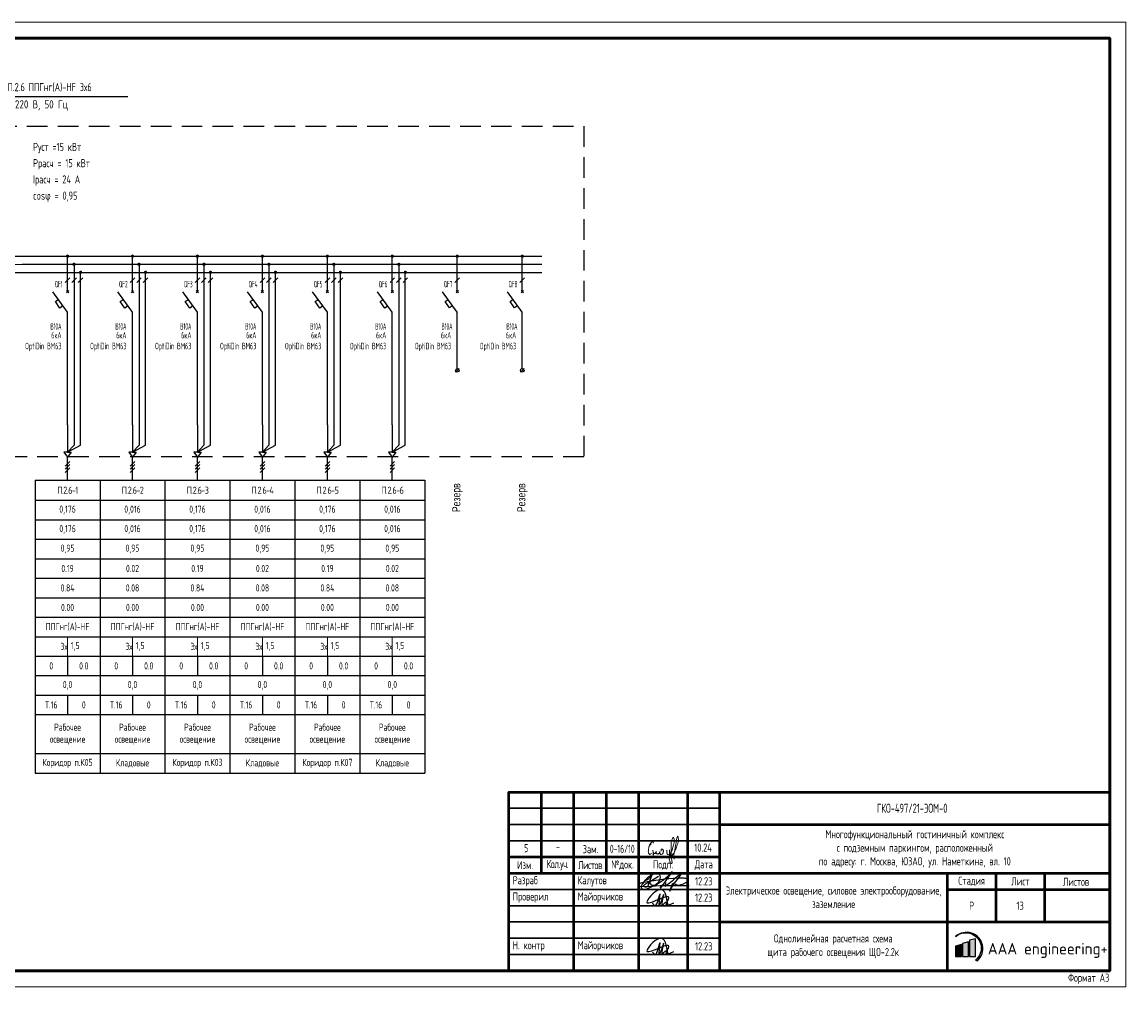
# Model space of a CAD drawing. Header units: millimetres. Extents: x -101899 to 582947, y -77476 to 345289.
# Tile 86 of 100: x 270945 to 304933, y -11013 to 18687. Entities that reach past the tile are written whole.
import ezdxf
from ezdxf.enums import TextEntityAlignment as Align

# ---------------------------------------------------------------- set-up
doc = ezdxf.new("R2010")
doc.units = ezdxf.units.MM
doc.linetypes.add('штриховая2', pattern=[9.525, 6.35, -3.175])
doc.layers.get('Defpoints').update_dxf_attribs({"color": 253})
for name, color, linetype, lineweight in [('$_ЭОМ_Текст', 7, 'Continuous', 9), ('текст', 7, 'Continuous', 20), ('ФОРМАТ', 7, 'Continuous', 18), ('ЭО', 1, 'Continuous', 20)]:
    doc.layers.add(name, color=color, linetype=linetype, lineweight=lineweight)
doc.layers.add('A-____-NOTE-TEXT', color=5, linetype='Continuous', lineweight=5, true_color=0x0000ff)
doc.layers.add('pecat', color=7, linetype='Continuous')
doc.styles.add('$_Electrical_gost', font='cs_gost2304.shx', dxfattribs={"width": 0.8})
doc.styles.add('1-125', font='Fokad_u.shx', dxfattribs={"width": 0.8, "height": 250})
doc.styles.add('Electrical_gost', font='cs_gost2304.shx', dxfattribs={"height": 250})
doc.styles.add('ЕСКД', font='cs_gost2304.shx', dxfattribs={"oblique": 15, "height": 2.5})
doc.styles.add('ЭН', font='GOST_Common.ttf')

# ---------------------------------------------------------------- blocks, each defined once
blk = doc.blocks.new('А.Майорчиков')
at = {"layer": 'pecat', "color": 0, "linetype": 'ByBlock', "lineweight": -2}
for points in [[(9.15, 0.19), (6.53, 5.2), (2.48, 0.9), (9.34, 2.54), (8.41, 0.28), (10.98, 0.93)], [(4.13, 0.87), (4.88, 0.03), (6.46, 3.37), (6.66, 3.84)], [(7.72, 3.61), (6.35, 0.21), (6.57, 3.01), (6.66, 3.84)], [(7.72, 3.61), (7.56, 0.35), (8.6, 1.07), (9.07, 0.08), (9.15, 0.19)]]:
    blk.add_spline(points, degree=3, dxfattribs=at)
blk = doc.blocks.new('Штамп 3')
at = {"true_color": 0x504d51}
h = blk.add_hatch(color=251, dxfattribs=at)
h.dxf.hatch_style = 1
h.paths.add_polyline_path([(137.54, 10.47, -1.033512), (143.66, 3.22), (144.25, 3.04, 1.014927)])
h = blk.add_hatch(color=251, dxfattribs=at)
h.dxf.hatch_style = 1
h.paths.add_polyline_path([(139.35, 8.01), (137.5, 7.53), (137.5, 4.41), (139.35, 4.41)])
at = {"true_color": 0x4b2401}
h = blk.add_hatch(color=38, dxfattribs=at)
h.dxf.hatch_style = 1
h.paths.add_polyline_path([(141.51, 8.85), (139.66, 8.38), (139.66, 4.41), (141.51, 4.41)])
at = {"true_color": 0x139b48}
h = blk.add_hatch(color=114, dxfattribs=at)
h.dxf.hatch_style = 1
h.paths.add_polyline_path([(143.68, 9.85), (141.83, 9.38), (141.83, 4.41), (143.68, 4.41)])
at = {"linetype": 'ByBlock', "lineweight": 25}
blk.add_line((135, 0), (135, 0), dxfattribs=at)
at = {"color": 5, "ltscale": 100}
for points in [[(43.28, 27.38, 0.103904), (43.61, 26.69, 0.235071), (44.38, 26.28, 0.161521), (45.57, 26.81, 0.128808), (46.54, 27.99, 0.085182), (46.66, 28.82, 0.175378), (46.38, 29.61, 0.191596), (45.16, 29.94, 0.119018), (43.97, 29.48, 0.027118), (42.7, 28.54, 0.092445), (41.23, 26.84, 0.062634), (40.74, 25.89, 0.335684), (40.97, 25.21, 0.174698), (42.44, 25.15), (44.15, 25.89, 0.034647), (46.69, 27.31), (47.64, 28), (48.92, 29.08), (50.31, 30.49), (47.42, 26.46), (46.54, 25.39), (48.03, 27.11, -0.763325), (48.26, 27.01, -0.065177), (48.21, 26.72), (48.01, 26.02, 0.052351), (49.3, 26.83), (50.32, 27.69, 0.026697), (51.22, 28.47), (52.49, 29.48), (53.41, 30.32), (52.14, 28.45), (50.92, 26.96), (50.06, 25.73), (49.59, 24.51), (50.42, 26.7, -0.553862), (51.03, 26.84, 0.092612), (51.49, 26.49, 0.087518), (52.39, 26.36, 0.069253), (53.77, 26.75), (54.45, 27.11, 0.092964), (55.08, 27.61, 0.484334), (54.76, 28.29, 0.050486), (53.71, 28.47, 0.039715), (52.14, 28.45), (49.26, 28.25), (47.98, 28.16), (43.93, 27.58), (40.97, 26.99), (40.04, 26.73, 0.32462), (39.87, 26.35, 0.275801), (40.35, 26.05), (42.4, 25.92), (46.49, 26.17), (48.37, 26.19), (50.82, 26.22), (52.6, 26.25), (55.53, 26.2)], [(41.88, 27.72, 0.186939), (44.01, 29.4, 0.016559), (42.83, 26.04, -0.458633), (41.69, 25.89, -0.463695), (41.8, 26.56), (43.59, 27.58), (46.05, 29.06)]]:
    blk.add_lwpolyline(points, format="xyb", dxfattribs=at)
at = {"color": 251, "true_color": 0x504d51}
blk.add_lwpolyline([(137.54, 10.47, -1.033512), (143.66, 3.22), (144.25, 3.04, 1.014927), (137.54, 10.47)], format="xyb", dxfattribs=at)
blk.add_lwpolyline([(137.5, 4.41), (139.35, 4.41), (139.35, 8.01), (137.5, 7.53)], close=True, dxfattribs=at)
at = {"color": 38, "true_color": 0x4b2401}
blk.add_lwpolyline([(139.66, 4.41), (141.51, 4.41), (141.51, 8.85), (139.66, 8.38)], close=True, dxfattribs=at)
at = {"color": 114, "true_color": 0x139b48}
blk.add_lwpolyline([(141.83, 4.41), (143.68, 4.41), (143.68, 9.85), (141.83, 9.38)], close=True, dxfattribs=at)
at = {"layer": 'A-____-NOTE-TEXT'}
for points, knots in [([(48.75, 37.09), (48.7, 37.05), (48.57, 36.95), (48.63, 36.52), (48.59, 36.03), (49.14, 35.51), (49.57, 35.95), (49.51, 36.46), (49.47, 37.89), (49.46, 36.19), (49.63, 35.67), (49.68, 35.38), (49.27, 35.28), (50.23, 36.8), (50.37, 37.75), (50.97, 39.29), (50.92, 41.89), (49.94, 39.75), (50.01, 38.17), (49.88, 35.84), (50.17, 34.09), (50.27, 33.12), (49.99, 32.66), (49.36, 34.06), (49.38, 34.61), (49.34, 35.4), (50.05, 35.34), (50.78, 36.08), (51.39, 37.28), (51.82, 38.53), (52.18, 39.71), (52.33, 40.51), (51.91, 41.77), (51.4, 38.97), (51.25, 37.73), (50.74, 35.55), (50.86, 34.63), (50.91, 34.28)], [0, 0, 0, 0, 0.171393, 0.462094, 1.155737, 1.720369, 2.134476, 2.581555, 3.413728, 4.727463, 4.955197, 5.268252, 5.386123, 5.974734, 8.275816, 9.709852, 11.379458, 12.738559, 14.08585, 16.758326, 19.400492, 19.4584, 19.701898, 20.658885, 22.005926, 22.211787, 22.746414, 23.520346, 25.302356, 26.708962, 27.532365, 28.93512, 29.430518, 30.452004, 33.845551, 35.598043, 36.6598, 36.6598, 36.6598, 36.6598]), ([(44.53, 39.28), (44.49, 39.43), (44.4, 39.78), (44.11, 39.68), (43.84, 39.45), (43.63, 39.23), (43.58, 38.99), (43.67, 38.54), (43.83, 38.88), (43.61, 39.2), (43.45, 39.01), (43.3, 38.55), (43.18, 38.23), (43.08, 37.93), (43.03, 37.52), (42.98, 37.09), (42.91, 36.62), (42.96, 36.22), (43.17, 35.89), (43.48, 35.7), (43.74, 35.95), (43.88, 36.08)], [0, 0, 0, 0, 0.00156145, 0.00237391, 0.00318637, 0.00426225, 0.00533812, 0.00576408, 0.00720477, 0.00786618, 0.00889718, 0.00992817, 0.01103358, 0.01213898, 0.01353242, 0.01492586, 0.01652142, 0.01811698, 0.01894265, 0.01976832, 0.02164005, 0.02164005, 0.02164005, 0.02164005]), ([(44.33, 37.12), (44.34, 36.99), (44.39, 36.61), (44.46, 36.08), (44.5, 35.72), (44.52, 35.51), (44.45, 35.73), (44.39, 36.07), (44.41, 36.29), (44.58, 36.24), (44.82, 36.11), (45.03, 36.08), (45.22, 36.26), (45.35, 36.56), (45.44, 36.91), (45.38, 36.75), (45.33, 36.42), (45.33, 36.24), (45.46, 36.06), (45.66, 35.94), (45.87, 35.9), (46.09, 35.95), (46.27, 36.07), (46.39, 36.24), (46.45, 36.44), (46.49, 36.8), (46.47, 36.56), (46.49, 36.24), (46.53, 36.04), (46.62, 35.87), (46.81, 35.79), (47.06, 35.82), (47.27, 35.92), (47.4, 36.07), (47.48, 36.24), (47.53, 36.42), (47.56, 36.6), (47.58, 36.79), (47.57, 36.99), (47.51, 37.17), (47.4, 37.33), (47.22, 37.47), (47, 37.39), (46.85, 37.11), (46.88, 36.89), (46.89, 36.76)], [0, 0, 0, 0, 0.00129405, 0.00258809, 0.00323512, 0.00420565, 0.00547717, 0.00607914, 0.0066811, 0.00758406, 0.00823518, 0.00880474, 0.0093743, 0.01024675, 0.01089139, 0.01218066, 0.01264098, 0.01336454, 0.01415422, 0.01479727, 0.01544031, 0.01613694, 0.01683356, 0.01735602, 0.01787849, 0.01835135, 0.01966146, 0.0200997, 0.02060927, 0.02137362, 0.02213797, 0.02294275, 0.02354633, 0.0242984, 0.02484929, 0.02540017, 0.02595105, 0.02656826, 0.02718548, 0.0278027, 0.02841992, 0.02901094, 0.02976194, 0.0305756, 0.03182741, 0.03182741, 0.03182741, 0.03182741])]:
    blk.add_open_spline(points, degree=3, knots=knots, dxfattribs=at)
at = {"layer": 'ФОРМАТ', "lineweight": 50}
for p, q in [((10, 55), (10, 30)), ((20, 0), (20, 55)), ((30, 55), (30, 30)), ((40, 0), (40, 55)), ((55, 55), (55, 0)), ((65, 0), (65, 55)), ((65, 45), (185, 45)), ((0, 35), (65, 35)), ((0, 30), (185, 30)), ((135, 30), (135, 0)), ((150, 15), (150, 30)), ((164.88, 30), (164.88, 15)), ((135, 25), (185, 25)), ((65, 15), (185, 15))]:
    blk.add_line(p, q, dxfattribs=at)
at = {"layer": 'ФОРМАТ', "lineweight": 30}
for p, q in [((0, 50), (65, 50)), ((0, 45), (65, 45)), ((0, 40), (65, 40)), ((0, 25), (65, 25)), ((0, 20), (65, 20)), ((0, 15), (65, 15)), ((0, 10), (65, 10)), ((0, 5), (65, 5))]:
    blk.add_line(p, q, dxfattribs=at)
at = {"layer": 'ФОРМАТ', "lineweight": 15}
blk.add_line((150, 30), (135, 30), dxfattribs=at)
at = {"layer": 'ФОРМАТ', "lineweight": 50}
blk.add_lwpolyline([(185, 0), (0, 0), (0, 55), (185, 55)], close=True, dxfattribs=at)
at = {"color": 5, "ltscale": 100, "xscale": 0.96, "yscale": 0.96, "zscale": 0.96}
for p in [(40.23, 20), (40.23, 5)]:
    blk.add_blockref('А.Майорчиков', p, dxfattribs=at)
at = {"insert": (147.49, 8.5), "char_height": 3.5, "attachment_point": 1, "style": 'ЭН'}
blk.add_mtext('AAA engineering+', dxfattribs=at)
at = {"layer": 'текст', "char_height": 2.5, "style": '$_Electrical_gost'}
for s, insert, width, attachment_point in [('{\\H1.125x;ГКО-497/21-ЭОМ-0}', (113.3, 50), 34.3745, 4), ('Многофункциональный гостиничный комплекс\\Pс подземным паркингом, расположенный\\Pпо адресу: г. Москва, ЮЗАО, ул. Наметкина, вл. 10', (125, 37.5), 109.4637, 5), ('-', (14.48, 39.38), 2.8011, 1), ('Зам.', (22.74, 37.41), 5.9535, 4), ('{\\W0.7;0-16/10}', (31.1, 37.51), 7.9811, 4), ('Изм.', (5, 32.5), 10, 5), ('№док.', (35, 32.5), 10, 5), ('Подп.', (47.5, 32.5), 15, 5), ('Дата', (60, 32.5), 10, 5), ('{\\T0.9;Кол.уч.}', (15, 32.5), 10, 5), ('{\\T0.9;Листов}', (25, 32.5), 10, 5), (' Разраб', (0, 27.5), 20, 4), (' Калутов', (20, 27.5), 20, 4), ('{\\W0.9;12.23}', (60, 27.5), 10, 5), ('Стадия', (142.5, 27.5), 15, 5), ('Лист', (157.5, 27.5), 15, 5), ('Листов', (174.63, 27.37), 20, 5), (' Проверил', (0, 22.5), 20, 4), ('{\\W0.9;12.23}', (60, 22.5), 10, 5), ('Электрическое освещение, силовое электрооборудование,\\Pзаземление', (100, 22.58), 70, 5), (' Майорчиков', (20, 22.5), 20, 4), ('Р', (142.5, 20), 15, 5), (' Н. контр', (0, 7.5), 20, 4), (' Майорчиков', (20, 7.5), 20, 4), ('{\\W0.9;12.23}', (60, 7.5), 10, 5)]:
    blk.add_mtext(s, dxfattribs=dict(at, insert=insert, width=width, attachment_point=attachment_point))
at = {"layer": 'текст', "char_height": 2.5, "attachment_point": 1, "style": '$_Electrical_gost'}
for s, width, insert in [('\\pxsm1.5;5', 2.5, (4.66, 38.96)), ('\\pxsm1.5;10.24', 5.8481, (57.1, 39.14))]:
    blk.add_mtext_dynamic_manual_height_columns(s, width=width, gutter_width=1000, heights=[0], dxfattribs=dict(at, insert=insert))
blk = doc.blocks.new('*U363')
for points in [[(48.13, 69.13, 1), (49.19, 69.13, 1)], [(50.18, 66.48, 1), (51.24, 66.48, 1)], [(52.18, 63.99, 1), (53.24, 63.99, 1)]]:
    blk.add_hatch(color=256).paths.add_polyline_path(points)
for p, q in [((47.96, 123.98), (49.38, 125.39)), ((47.96, 123.27), (49.38, 124.69)), ((47.96, 122.56), (49.38, 123.98)), ((47.99, 117.42), (49.47, 118.91)), ((48.73, 118.16), (92.52, 118.16)), ((50.73, 104.04), (48.73, 106.48)), ((48.73, 106.48), (52.73, 104.04)), ((50.79, 66.47), (50.73, 104.04)), ((52.73, 104.04), (52.71, 63.99)), ((48.03, 93.66), (49.44, 95.08)), ((50.03, 93.66), (51.44, 95.08)), ((52.03, 93.66), (53.44, 95.08)), ((48.69, 82.23), (44.13, 88.52)), ((48.23, 89.53), (49.23, 89.53)), ((48.64, 69.03), (48.69, 82.23)), ((47.98, 74.72), (49.39, 76.14)), ((30.96, 68.39), (32.45, 69.87)), ((30.96, 65.68), (32.45, 67.17)), ((30.96, 63.26), (32.45, 64.75))]:
    blk.add_line(p, q)
at = {"ltscale": 400}
for p, q in [((21.81, 69.13), (60, 68.99)), ((21.81, 66.43), (60, 66.49)), ((21.81, 64.01), (60, 63.99))]:
    blk.add_line(p, q, dxfattribs=at)
for points in [[(9.88, 135.99), (-0.12, 135.99), (-0.06, 108.99), (9.94, 108.99)], [(9.94, 108.99), (-0.06, 108.99), (0, 70.99), (10, 70.99)], [(10, 70.99), (0, 70.99), (0, 60.99), (10, 60.99)], [(10, 60.99), (0, 60.99), (0, 20.99), (10, 20.99)], [(10, 20.99), (0, 20.99), (0, 0), (10, 0)]]:
    blk.add_lwpolyline(points, close=True)
for points in [[(48.73, 108.36), (48.77, 131.6)], [(48.73, 106.48), (48.73, 89.53)]]:
    blk.add_lwpolyline(points)
blk.add_circle((48.73, 89.03), 0.5)
at = {"layer": 'ЭО', "color": 7, "lineweight": 20}
for p, q in [((47.65, 106.48), (48.73, 108.36)), ((49.82, 106.48), (47.65, 106.48)), ((48.73, 108.36), (49.82, 106.48))]:
    blk.add_line(p, q, dxfattribs=at)
at = {"style": 'ЕСКД'}
blk.add_text('220 В, 50 Гц', height=2.5, dxfattribs=at).set_placement((74.11, 113.73), align=Align.BOTTOM_RIGHT)
for s, p in [('L', (18.15, 68.31)), ('РЕ', (17.41, 63.13)), ('N', (17.97, 65.71))]:
    blk.add_text(s, height=1.71, dxfattribs=at).set_placement(p)
at = {"char_height": 2.5, "attachment_point": 5, "rotation": 90, "style": 'Electrical_gost'}
for s, insert, width in [('{\\W0.9;Параметры питающей линии}', (4.91, 122.49), 27.0004), ('Вводной аппарат', (4.94, 90.99), 40.0004), ('Аппараты защиты отходящих линий', (5, 40.99), 40), ('Аппараты     управления', (5, 10.49), 20.9858)]:
    blk.add_mtext(s, dxfattribs=dict(at, insert=insert, width=width))
at = {"insert": (5, 65.99), "char_height": 2.5, "width": 10, "attachment_point": 5, "style": 'Electrical_gost'}
blk.add_mtext('{\\W0.6;Сборные шины}', dxfattribs=at)
at = {"style": 'Electrical_gost', "width": 0.8, "flags": 8}
for tag, p in [('ПАРАМЕТРЫ_ПИТАЮЩЕГО_КАБЕЛЯ', (55.52, 119.03)), ('НАИМЕНОВАНИЕ_ЩИТА', (18.8, 100)), ('УСТАНОВЛЕННАЯ_МОЩНОСТЬ', (63.39, 100.63)), ('РАСЧЕТНАЯ_МОЩНОСТЬ', (63.39, 95.63)), ('IP_ЩИТА', (18.8, 95)), ('РАСЧЕТНЫЙ_ТОК', (63.39, 90.63)), ('COSΦ', (63.39, 85.63))]:
    blk.add_attdef(tag, text='', height=2.5, dxfattribs=at).set_placement(p, align=Align.BOTTOM_LEFT)
for tag, p in [('QS', (46.87, 91.89)), ('QS_ТОК', (46.82, 79.77)), ('QS_МАРКА', (46.82, 73.77))]:
    blk.add_attdef(tag, text='', height=2.5, dxfattribs=at).set_placement(p, align=Align.MIDDLE_RIGHT)
blk = doc.blocks.new('*U98')
at = {"layer": 'ФОРМАТ'}
blk.add_lwpolyline([(0, 297), (420, 297), (420, 0), (0, 0)], close=True, dxfattribs=at)
at = {"layer": 'ФОРМАТ', "lineweight": 53}
blk.add_lwpolyline([(20, 5), (415, 5), (415, 292), (20, 292)], close=True, dxfattribs=at)
at = {"layer": 'ФОРМАТ', "lineweight": 15, "insert": (414.88, 2.5), "char_height": 2.5, "width": 50, "attachment_point": 6, "style": '$_Electrical_gost'}
blk.add_mtext('\\pxi2;Формат А3', dxfattribs=at)
blk = doc.blocks.new('*U354')
for points in [[(13.47, 68.99, 1), (14.53, 68.99, 1)], [(15.47, 66.49, 1), (16.53, 66.49, 1)], [(17.49, 64.04, 1), (18.55, 64.04, 1)]]:
    blk.add_hatch(color=256).paths.add_polyline_path(points)
at = {"ltscale": 400}
for p, q in [((0, 68.99), (20, 68.99)), ((0, 66.49), (20, 66.49)), ((0, 63.99), (20, 63.99))]:
    blk.add_line(p, q, dxfattribs=at)
for p, q in [((13.65, 57.67), (14.35, 58.38)), ((13.65, 58.38), (14.35, 57.67)), ((14, 31), (14, 38.3)), ((14, 17.1), (14, 31)), ((14, 17.1), (14, 8.7)), ((14, 0), (14, 7.11))]:
    blk.add_line(p, q)
for points in [[(14, 58.03), (14, 68.99)], [(16, 66.49), (16, 10.81), (14, 8.7), (18, 10.81), (18, 63.99)], [(13.29, 60.87), (14.71, 62.28)], [(15.29, 60.87), (16.71, 62.28)], [(17.29, 60.87), (18.71, 62.28)], [(14, 38.3), (14, 51.74), (9.45, 58.03)], [(12.58, 53.71), (11.65, 53.04), (10.24, 55.02), (11.15, 55.68)], [(14, 8.7), (12.87, 8.7), (14, 7.11)], [(14, 8.7), (15.13, 8.7), (14, 7.11)], [(13.29, 4.4), (14.71, 5.82)], [(13.29, 3.4), (14.71, 4.82)], [(13.29, 2.4), (14.71, 3.82)]]:
    blk.add_lwpolyline(points)
at = {"style": 'Electrical_gost', "width": 0.6, "flags": 8}
blk.add_attdef('ФАЗА', text='', height=2.5, dxfattribs=at).set_placement((14, 69.51), align=Align.BOTTOM_CENTER)
for tag, p in [('QF', (12.5, 60.39)), ('ХАРАКТЕРИСТИКА_И_ТОК', (12.14, 47.37)), ('ОТКЛЮЧАЮЩАЯ_СПОСОБНОСТЬ', (12.14, 43.87)), ('МАРКА', (12.14, 40.37))]:
    blk.add_attdef(tag, text='', height=2, dxfattribs=at).set_placement(p, align=Align.MIDDLE_RIGHT)
blk = doc.blocks.new('*T333')
at = {"color": 0, "linetype": 'ByBlock', "lineweight": -2, "transparency": 16777216}
for p, q in [((0, 0), (2000, 0)), ((0, 0), (0, -9013)), ((2000, 0), (2000, -9013)), ((0, -613), (2000, -613)), ((0, -1213), (2000, -1213)), ((0, -1813), (2000, -1813)), ((0, -2413), (2000, -2413)), ((0, -3013), (2000, -3013)), ((0, -3613), (2000, -3613)), ((0, -4213), (2000, -4213)), ((0, -4813), (2000, -4813)), ((0, -5413), (2000, -5413)), ((1000, -5413), (1000, -6013)), ((0, -6013), (2000, -6013)), ((0, -6613), (2000, -6613)), ((1000, -6613), (1000, -7213)), ((0, -7213), (2000, -7213)), ((0, -8413), (2000, -8413)), ((0, -9013), (2000, -9013))]:
    blk.add_line(p, q, dxfattribs=at)
at = {"layer": 'Defpoints', "color": 8, "linetype": 'ByBlock', "lineweight": 0, "transparency": 16777216}
blk.add_line((1000, -4813), (1000, -5413), dxfattribs=at)
at = {"color": 0, "transparency": 16777216, "char_height": 220, "style": '$_Electrical_gost'}
for s, insert, width, attachment_point in [('{\\W1;\\T0.75;П.2.6-1}', (1000, -306), 2000, 5), ('0,176', (1000, -913), 1900, 5), ('0,176', (1000, -1513), 1900, 5), ('0,95', (1000, -2113), 1999, 5), ('0.19', (1000, -2713), 1999, 5), ('0.84', (1000, -3313), 1999, 5), ('0.00', (1000, -3913), 1999, 5), ('ППГнг(А)-HF', (1000, -4513), 1900, 5), ('3х', (999, -5113), 998, 6), ('1,5', (1100, -5113), 800, 4), ('0', (500, -5713), 999, 5), ('0.0', (1500, -5713), 999, 5), ('0,0', (1000, -6313), 1999, 5), ('Т.16', (500, -6913), 999, 5), ('0', (1500, -6913), 999, 5), ('Рабочее\\Pосвещение', (1000, -7813), 1900, 5), ('Коридор п.К05', (1000, -8713), 1900, 5)]:
    blk.add_mtext(s, dxfattribs=dict(at, insert=insert, width=width, attachment_point=attachment_point))
blk = doc.blocks.new('*T334')
at = {"color": 0, "linetype": 'ByBlock', "lineweight": -2, "transparency": 16777216}
for p, q in [((0, 0), (2000, 0)), ((0, 0), (0, -9013)), ((2000, 0), (2000, -9013)), ((0, -613), (2000, -613)), ((0, -1213), (2000, -1213)), ((0, -1813), (2000, -1813)), ((0, -2413), (2000, -2413)), ((0, -3013), (2000, -3013)), ((0, -3613), (2000, -3613)), ((0, -4213), (2000, -4213)), ((0, -4813), (2000, -4813)), ((0, -5413), (2000, -5413)), ((1000, -5413), (1000, -6013)), ((0, -6013), (2000, -6013)), ((0, -6613), (2000, -6613)), ((1000, -6613), (1000, -7213)), ((0, -7213), (2000, -7213)), ((0, -8413), (2000, -8413)), ((0, -9013), (2000, -9013))]:
    blk.add_line(p, q, dxfattribs=at)
at = {"layer": 'Defpoints', "color": 8, "linetype": 'ByBlock', "lineweight": 0, "transparency": 16777216}
blk.add_line((1000, -4813), (1000, -5413), dxfattribs=at)
at = {"color": 0, "transparency": 16777216, "char_height": 220, "style": '$_Electrical_gost'}
for s, insert, width, attachment_point in [('{\\W1;\\T0.75;П.2.6-2}', (1000, -306), 2000, 5), ('0,016', (1000, -913), 1900, 5), ('0,016', (1000, -1513), 1900, 5), ('0,95', (1000, -2113), 1999, 5), ('0.02', (1000, -2713), 1999, 5), ('0.08', (1000, -3313), 1999, 5), ('0.00', (1000, -3913), 1999, 5), ('ППГнг(А)-HF', (1000, -4513), 1900, 5), ('3х', (999, -5113), 998, 6), ('1,5', (1100, -5113), 800, 4), ('0', (500, -5713), 999, 5), ('0.0', (1500, -5713), 999, 5), ('0,0', (1000, -6313), 1999, 5), ('Т.16', (500, -6913), 999, 5), ('0', (1500, -6913), 999, 5), ('Рабочее\\Pосвещение', (1000, -7813), 1900, 5), ('Кладовые', (1000, -8713), 1900, 5)]:
    blk.add_mtext(s, dxfattribs=dict(at, insert=insert, width=width, attachment_point=attachment_point))
blk = doc.blocks.new('*T337')
at = {"color": 0, "linetype": 'ByBlock', "lineweight": -2, "transparency": 16777216}
for p, q in [((0, 0), (2000, 0)), ((0, 0), (0, -9013)), ((2000, 0), (2000, -9013)), ((0, -613), (2000, -613)), ((0, -1213), (2000, -1213)), ((0, -1813), (2000, -1813)), ((0, -2413), (2000, -2413)), ((0, -3013), (2000, -3013)), ((0, -3613), (2000, -3613)), ((0, -4213), (2000, -4213)), ((0, -4813), (2000, -4813)), ((0, -5413), (2000, -5413)), ((1000, -5413), (1000, -6013)), ((0, -6013), (2000, -6013)), ((0, -6613), (2000, -6613)), ((1000, -6613), (1000, -7213)), ((0, -7213), (2000, -7213)), ((0, -8413), (2000, -8413)), ((0, -9013), (2000, -9013))]:
    blk.add_line(p, q, dxfattribs=at)
at = {"layer": 'Defpoints', "color": 8, "linetype": 'ByBlock', "lineweight": 0, "transparency": 16777216}
blk.add_line((1000, -4813), (1000, -5413), dxfattribs=at)
at = {"color": 0, "transparency": 16777216, "char_height": 220, "style": '$_Electrical_gost'}
for s, insert, width, attachment_point in [('{\\W1;\\T0.75;П.2.6-3}', (1000, -306), 2000, 5), ('0,176', (1000, -913), 1900, 5), ('0,176', (1000, -1513), 1900, 5), ('0,95', (1000, -2113), 1999, 5), ('0.19', (1000, -2713), 1999, 5), ('0.84', (1000, -3313), 1999, 5), ('0.00', (1000, -3913), 1999, 5), ('ППГнг(А)-HF', (1000, -4513), 1900, 5), ('3х', (999, -5113), 998, 6), ('1,5', (1100, -5113), 800, 4), ('0', (500, -5713), 999, 5), ('0.0', (1500, -5713), 999, 5), ('0,0', (1000, -6313), 1999, 5), ('Т.16', (500, -6913), 999, 5), ('0', (1500, -6913), 999, 5), ('Рабочее\\Pосвещение', (1000, -7813), 1900, 5), ('Коридор п.К03', (1000, -8713), 1900, 5)]:
    blk.add_mtext(s, dxfattribs=dict(at, insert=insert, width=width, attachment_point=attachment_point))
blk = doc.blocks.new('*T338')
at = {"color": 0, "linetype": 'ByBlock', "lineweight": -2, "transparency": 16777216}
for p, q in [((0, 0), (2000, 0)), ((0, 0), (0, -9013)), ((2000, 0), (2000, -9013)), ((0, -613), (2000, -613)), ((0, -1213), (2000, -1213)), ((0, -1813), (2000, -1813)), ((0, -2413), (2000, -2413)), ((0, -3013), (2000, -3013)), ((0, -3613), (2000, -3613)), ((0, -4213), (2000, -4213)), ((0, -4813), (2000, -4813)), ((0, -5413), (2000, -5413)), ((1000, -5413), (1000, -6013)), ((0, -6013), (2000, -6013)), ((0, -6613), (2000, -6613)), ((1000, -6613), (1000, -7213)), ((0, -7213), (2000, -7213)), ((0, -8413), (2000, -8413)), ((0, -9013), (2000, -9013))]:
    blk.add_line(p, q, dxfattribs=at)
at = {"layer": 'Defpoints', "color": 8, "linetype": 'ByBlock', "lineweight": 0, "transparency": 16777216}
blk.add_line((1000, -4813), (1000, -5413), dxfattribs=at)
at = {"color": 0, "transparency": 16777216, "char_height": 220, "style": '$_Electrical_gost'}
for s, insert, width, attachment_point in [('{\\W1;\\T0.75;П.2.6-4}', (1000, -306), 2000, 5), ('0,016', (1000, -913), 1900, 5), ('0,016', (1000, -1513), 1900, 5), ('0,95', (1000, -2113), 1999, 5), ('0.02', (1000, -2713), 1999, 5), ('0.08', (1000, -3313), 1999, 5), ('0.00', (1000, -3913), 1999, 5), ('ППГнг(А)-HF', (1000, -4513), 1900, 5), ('3х', (999, -5113), 998, 6), ('1,5', (1100, -5113), 800, 4), ('0', (500, -5713), 999, 5), ('0.0', (1500, -5713), 999, 5), ('0,0', (1000, -6313), 1999, 5), ('Т.16', (500, -6913), 999, 5), ('0', (1500, -6913), 999, 5), ('Рабочее\\Pосвещение', (1000, -7813), 1900, 5), ('Кладовые', (1000, -8713), 1900, 5)]:
    blk.add_mtext(s, dxfattribs=dict(at, insert=insert, width=width, attachment_point=attachment_point))
blk = doc.blocks.new('*T335')
at = {"color": 0, "linetype": 'ByBlock', "lineweight": -2, "transparency": 16777216}
for p, q in [((0, 0), (2000, 0)), ((0, 0), (0, -9013)), ((2000, 0), (2000, -9013)), ((0, -613), (2000, -613)), ((0, -1213), (2000, -1213)), ((0, -1813), (2000, -1813)), ((0, -2413), (2000, -2413)), ((0, -3013), (2000, -3013)), ((0, -3613), (2000, -3613)), ((0, -4213), (2000, -4213)), ((0, -4813), (2000, -4813)), ((0, -5413), (2000, -5413)), ((1000, -5413), (1000, -6013)), ((0, -6013), (2000, -6013)), ((0, -6613), (2000, -6613)), ((1000, -6613), (1000, -7213)), ((0, -7213), (2000, -7213)), ((0, -8413), (2000, -8413)), ((0, -9013), (2000, -9013))]:
    blk.add_line(p, q, dxfattribs=at)
at = {"layer": 'Defpoints', "color": 8, "linetype": 'ByBlock', "lineweight": 0, "transparency": 16777216}
blk.add_line((1000, -4813), (1000, -5413), dxfattribs=at)
at = {"color": 0, "transparency": 16777216, "char_height": 220, "style": '$_Electrical_gost'}
for s, insert, width, attachment_point in [('{\\W1;\\T0.75;П.2.6-5}', (1000, -306), 2000, 5), ('0,176', (1000, -913), 1900, 5), ('0,176', (1000, -1513), 1900, 5), ('0,95', (1000, -2113), 1999, 5), ('0.19', (1000, -2713), 1999, 5), ('0.84', (1000, -3313), 1999, 5), ('0.00', (1000, -3913), 1999, 5), ('ППГнг(А)-HF', (1000, -4513), 1900, 5), ('3х', (999, -5113), 998, 6), ('1,5', (1100, -5113), 800, 4), ('0', (500, -5713), 999, 5), ('0.0', (1500, -5713), 999, 5), ('0,0', (1000, -6313), 1999, 5), ('Т.16', (500, -6913), 999, 5), ('0', (1500, -6913), 999, 5), ('Рабочее\\Pосвещение', (1000, -7813), 1900, 5), ('Коридор п.К07', (1000, -8713), 1900, 5)]:
    blk.add_mtext(s, dxfattribs=dict(at, insert=insert, width=width, attachment_point=attachment_point))
blk = doc.blocks.new('*T336')
at = {"color": 0, "linetype": 'ByBlock', "lineweight": -2, "transparency": 16777216}
for p, q in [((0, 0), (2000, 0)), ((0, 0), (0, -9013)), ((2000, 0), (2000, -9013)), ((0, -613), (2000, -613)), ((0, -1213), (2000, -1213)), ((0, -1813), (2000, -1813)), ((0, -2413), (2000, -2413)), ((0, -3013), (2000, -3013)), ((0, -3613), (2000, -3613)), ((0, -4213), (2000, -4213)), ((0, -4813), (2000, -4813)), ((0, -5413), (2000, -5413)), ((1000, -5413), (1000, -6013)), ((0, -6013), (2000, -6013)), ((0, -6613), (2000, -6613)), ((1000, -6613), (1000, -7213)), ((0, -7213), (2000, -7213)), ((0, -8413), (2000, -8413)), ((0, -9013), (2000, -9013))]:
    blk.add_line(p, q, dxfattribs=at)
at = {"layer": 'Defpoints', "color": 8, "linetype": 'ByBlock', "lineweight": 0, "transparency": 16777216}
blk.add_line((1000, -4813), (1000, -5413), dxfattribs=at)
at = {"color": 0, "transparency": 16777216, "char_height": 220, "style": '$_Electrical_gost'}
for s, insert, width, attachment_point in [('{\\W1;\\T0.75;П.2.6-6}', (1000, -306), 2000, 5), ('0,016', (1000, -913), 1900, 5), ('0,016', (1000, -1513), 1900, 5), ('0,95', (1000, -2113), 1999, 5), ('0.02', (1000, -2713), 1999, 5), ('0.08', (1000, -3313), 1999, 5), ('0.00', (1000, -3913), 1999, 5), ('ППГнг(А)-HF', (1000, -4513), 1900, 5), ('3х', (999, -5113), 998, 6), ('1,5', (1100, -5113), 800, 4), ('0', (500, -5713), 999, 5), ('0.0', (1500, -5713), 999, 5), ('0,0', (1000, -6313), 1999, 5), ('Т.16', (500, -6913), 999, 5), ('0', (1500, -6913), 999, 5), ('Рабочее\\Pосвещение', (1000, -7813), 1900, 5), ('Кладовые', (1000, -8713), 1900, 5)]:
    blk.add_mtext(s, dxfattribs=dict(at, insert=insert, width=width, attachment_point=attachment_point))

msp = doc.modelspace()

# ---------------------------------------------------------------- hatches: boundary and pattern name
for points in [[(284292.5, 11480.3, 1), (284398.3, 11480.3, 1)], [(286292.5, 11480.3, 1), (286398.3, 11480.3, 1)]]:
    msp.add_hatch(color=256).paths.add_polyline_path(points)

# ---------------------------------------------------------------- linework, layer by layer
at = {"ltscale": 400}
for p, q in [((282945.4, 11480.3), (284945.4, 11480.3)), ((282945.4, 11230.3), (284945.4, 11230.3)), ((284945.4, 11480.3), (286945.4, 11480.3)), ((284945.4, 11230.3), (286945.4, 11230.3)), ((282945.4, 10980.3), (284945.4, 10980.3)), ((284945.4, 10980.3), (286945.4, 10980.3))]:
    msp.add_line(p, q, dxfattribs=at)
for p, q in [((284310, 10349.1), (284380.7, 10419.8)), ((284310, 10419.8), (284380.7, 10349.1)), ((286310, 10349.1), (286380.7, 10419.8)), ((286310, 10419.8), (286380.7, 10349.1)), ((284345.4, 8020), (284345.4, 8411.5)), ((286345.4, 8020), (286345.4, 8411.5))]:
    msp.add_line(p, q)
at = {"linetype": 'штриховая2', "ltscale": 100}
msp.add_lwpolyline([(266334.1, 15480.3), (288242.1, 15480.3), (288242.1, 5299.5), (266334.1, 5299.5)], close=True, dxfattribs=at)
for points in [[(284345.4, 10384.5), (284345.4, 11480.3)], [(286345.4, 10384.5), (286345.4, 11480.3)], [(284274.7, 10668.4), (284416.1, 10809.8)], [(286274.7, 10668.4), (286416.1, 10809.8)], [(284345.4, 8411.5), (284345.4, 9755.8), (283890.1, 10384.5)], [(286345.4, 8411.5), (286345.4, 9755.8), (285890.1, 10384.5)], [(284203.1, 9952.3), (284110.3, 9886), (283969.4, 10083.3), (284060.4, 10149.3)], [(286203.1, 9952.3), (286110.3, 9886), (285969.4, 10083.3), (286060.4, 10149.3)], [(284403.6, 8023.7), (284287.2, 7907.3)], [(286403.6, 8023.7), (286287.2, 7907.3)]]:
    msp.add_lwpolyline(points)
for centre in [(284345.4, 7965.5), (286345.4, 7965.5)]:
    msp.add_circle(centre, 54.5)

# ---------------------------------------------------------------- block references
at = {"xscale": 100, "yscale": 100, "zscale": 100}
for name, p in [('*U98', (262932.8, -11012.8)), ('Штамп 3', (285933.3, -10512.8))]:
    msp.add_blockref(name, p, dxfattribs=at)
ref = msp.add_blockref('*U363', (264945, 4581.7), dxfattribs=dict(xscale=100, yscale=100, zscale=100))
ref.add_attrib('УСТАНОВЛЕННАЯ_МОЩНОСТЬ', 'Руст =15 кВт', dxfattribs={"height": 250, "style": 'Electrical_gost', "width": 0.8}).set_placement((271283.8, 14644.5), align=Align.BOTTOM_LEFT)
ref.add_attrib('РАСЧЕТНАЯ_МОЩНОСТЬ', 'Ррасч = 15 кВт', dxfattribs={"height": 250, "style": 'Electrical_gost', "width": 0.8}).set_placement((271283.8, 14144.5), align=Align.BOTTOM_LEFT)
ref.add_attrib('РАСЧЕТНЫЙ_ТОК', 'Iрасч = 24 А', dxfattribs={"height": 250, "style": 'Electrical_gost', "width": 0.8}).set_placement((271283.8, 13644.5), align=Align.BOTTOM_LEFT)
ref.add_attrib('COSΦ', 'cosφ = 0,95', dxfattribs={"height": 250, "style": 'Electrical_gost', "width": 0.8}).set_placement((271283.8, 13144.5), align=Align.BOTTOM_LEFT)
ref.add_attrib('ПАРАМЕТРЫ_ПИТАЮЩЕГО_КАБЕЛЯ', 'П.2.6 ППГнг(А)-HF 3х6', dxfattribs={"height": 250, "style": 'Electrical_gost', "width": 0.8}).set_placement((270497.2, 16484.9), align=Align.BOTTOM_LEFT)
ref = msp.add_blockref('*U354', (270945.1, 4581.7), dxfattribs=dict(xscale=100, yscale=100, zscale=100))
ref.add_attrib('QF', 'QF1', dxfattribs={"height": 200, "style": 'Electrical_gost', "width": 0.6}).set_placement((272195.4, 10621.1), align=Align.MIDDLE_RIGHT)
ref.add_attrib('ХАРАКТЕРИСТИКА_И_ТОК', 'В10А', dxfattribs={"height": 200, "style": 'Electrical_gost', "width": 0.6}).set_placement((272158.6, 9318.7), align=Align.MIDDLE_RIGHT)
ref = msp.add_blockref('*U354', (272945.2, 4581.7), dxfattribs=dict(xscale=100, yscale=100, zscale=100))
ref.add_attrib('QF', 'QF2', dxfattribs={"height": 200, "style": 'Electrical_gost', "width": 0.6}).set_placement((274195.5, 10621.1), align=Align.MIDDLE_RIGHT)
ref.add_attrib('ХАРАКТЕРИСТИКА_И_ТОК', 'В10А', dxfattribs={"height": 200, "style": 'Electrical_gost', "width": 0.6}).set_placement((274158.7, 9318.7), align=Align.MIDDLE_RIGHT)
ref = msp.add_blockref('*U354', (274945.2, 4581.7), dxfattribs=dict(xscale=100, yscale=100, zscale=100))
ref.add_attrib('QF', 'QF3', dxfattribs={"height": 200, "style": 'Electrical_gost', "width": 0.6}).set_placement((276195.5, 10621.1), align=Align.MIDDLE_RIGHT)
ref.add_attrib('ХАРАКТЕРИСТИКА_И_ТОК', 'В10А', dxfattribs={"height": 200, "style": 'Electrical_gost', "width": 0.6}).set_placement((276158.7, 9318.7), align=Align.MIDDLE_RIGHT)
ref = msp.add_blockref('*U354', (276945.3, 4581.7), dxfattribs=dict(xscale=100, yscale=100, zscale=100))
ref.add_attrib('QF', 'QF4', dxfattribs={"height": 200, "style": 'Electrical_gost', "width": 0.6}).set_placement((278195.6, 10621.1), align=Align.MIDDLE_RIGHT)
ref.add_attrib('ХАРАКТЕРИСТИКА_И_ТОК', 'В10А', dxfattribs={"height": 200, "style": 'Electrical_gost', "width": 0.6}).set_placement((278158.8, 9318.7), align=Align.MIDDLE_RIGHT)
ref = msp.add_blockref('*U354', (278945.3, 4581.7), dxfattribs=dict(xscale=100, yscale=100, zscale=100))
ref.add_attrib('QF', 'QF5', dxfattribs={"height": 200, "style": 'Electrical_gost', "width": 0.6}).set_placement((280195.6, 10621.1), align=Align.MIDDLE_RIGHT)
ref.add_attrib('ХАРАКТЕРИСТИКА_И_ТОК', 'В10А', dxfattribs={"height": 200, "style": 'Electrical_gost', "width": 0.6}).set_placement((280158.8, 9318.7), align=Align.MIDDLE_RIGHT)
ref = msp.add_blockref('*U354', (280945.4, 4581.7), dxfattribs=dict(xscale=100, yscale=100, zscale=100))
ref.add_attrib('QF', 'QF6', dxfattribs={"height": 200, "style": 'Electrical_gost', "width": 0.6}).set_placement((282195.7, 10621.1), align=Align.MIDDLE_RIGHT)
ref.add_attrib('ХАРАКТЕРИСТИКА_И_ТОК', 'В10А', dxfattribs={"height": 200, "style": 'Electrical_gost', "width": 0.6}).set_placement((282158.9, 9318.7), align=Align.MIDDLE_RIGHT)
for name, p in [('*T333', (271345.1, 4581.7)), ('*T334', (273345.2, 4581.7)), ('*T337', (275345.2, 4581.7)), ('*T338', (277345.3, 4581.7)), ('*T335', (279345.3, 4581.7)), ('*T336', (281345.4, 4581.7))]:
    msp.add_blockref(name, p)

# ---------------------------------------------------------------- texts
at = {"layer": '$_ЭОМ_Текст', "char_height": 250, "attachment_point": 1, "rotation": 90, "style": '1-125'}
for insert in [(284190.7, 3601.7), (286190.7, 3601.7)]:
    msp.add_mtext('Резерв', dxfattribs=dict(at, insert=insert))
at = {"style": 'Electrical_gost', "width": 0.6, "flags": 8}
for tag, text, p in [('QF7', 'QF1', (284195.7, 10621.1)), ('QF8', 'QF1', (286195.7, 10621.1)), ('В10А', 'C16А', (284199.1, 9318.7)), ('В10А', 'C16А', (286199.1, 9318.7))]:
    msp.add_attdef(tag, text=text, height=200, dxfattribs=at).set_placement(p, align=Align.MIDDLE_RIGHT)
at = {"layer": 'текст'}
for s, insert, char_height, width, attachment_point, style in [('{\\W0.7;6кА\\POptiDin ВМ63}', (272157.6, 8851.9), 200, 1122.58, 6, '$_Electrical_gost'), ('{\\W0.7;6кА\\POptiDin ВМ63}', (274157.7, 8851.9), 200, 1122.58, 6, '$_Electrical_gost'), ('{\\W0.7;6кА\\POptiDin ВМ63}', (276157.7, 8851.9), 200, 1122.58, 6, '$_Electrical_gost'), ('{\\W0.7;6кА\\POptiDin ВМ63}', (278157.8, 8851.9), 200, 1122.58, 6, '$_Electrical_gost'), ('{\\W0.7;6кА\\POptiDin ВМ63}', (280157.8, 8851.9), 200, 1122.58, 6, '$_Electrical_gost'), ('{\\W0.7;6кА\\POptiDin ВМ63}', (282157.9, 8851.9), 200, 1122.58, 6, '$_Electrical_gost'), ('{\\W0.7;6кА\\POptiDin ВМ63}', (284157.9, 8851.9), 200, 1122.58, 6, '$_Electrical_gost'), ('{\\W0.7;6кА\\POptiDin ВМ63}', (286157.9, 8851.9), 200, 1122.58, 6, '$_Electrical_gost'), ('13', (301677, -8512.8), 250, 1487.511, 5, '$_Electrical_gost'), ('\\A1;{\\Q0;\\W0.8;Однолинейная расчетная схема\\Pщита рабочего освещения ЩО-2.2к}', (295921.7, -9762.8), 250, 6693.487, 5, 'ЕСКД')]:
    msp.add_mtext(s, dxfattribs=dict(at, insert=insert, char_height=char_height, width=width, attachment_point=attachment_point, style=style))

doc.saveas('drawing.dxf')
